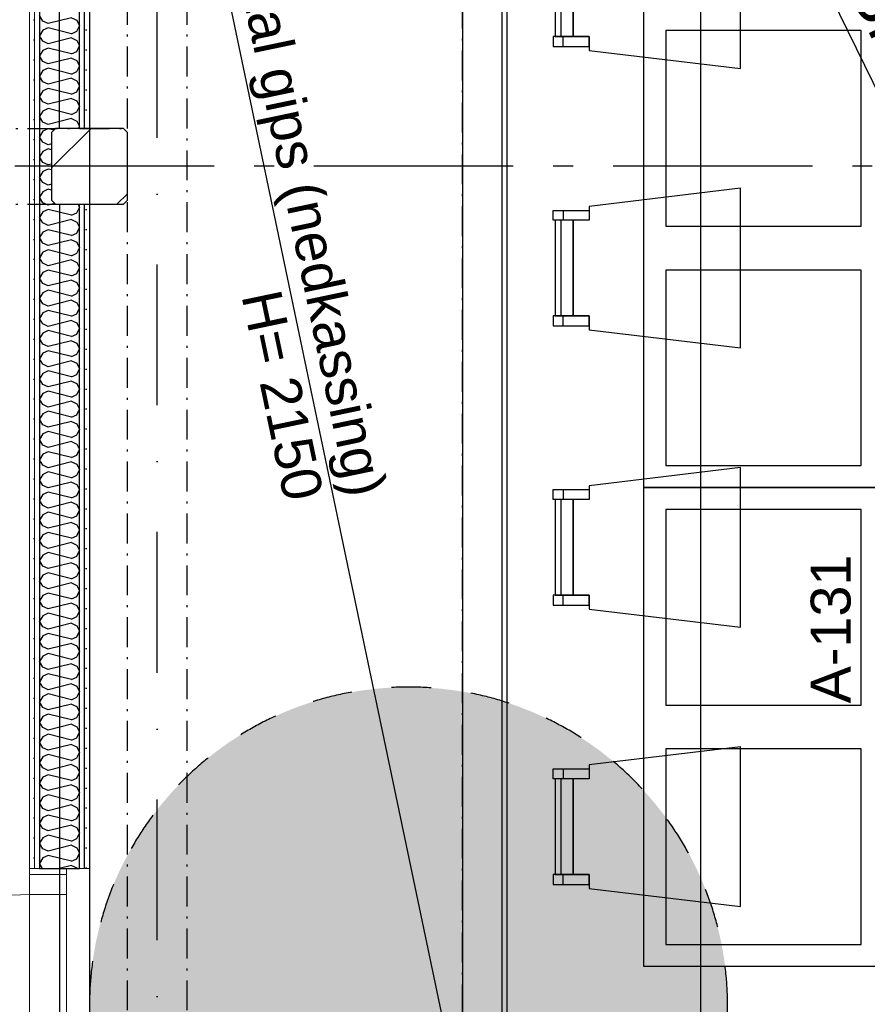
# Model space of a CAD drawing. Header units: millimetres. Extents: x -173281 to 144469, y -85977 to 83288.
# Tile 172 of 256: x -65248 to -63123, y -33917 to -31449. Entities that reach past the tile are written whole.
import ezdxf
from ezdxf.enums import TextEntityAlignment as Align

# ---------------------------------------------------------------- set-up
doc = ezdxf.new("R2010")
doc.units = ezdxf.units.MM
doc.header["$LTSCALE"] = 0.5
doc.header["$MEASUREMENT"] = 0
for name, pattern in [('Akselinje', [1500, 1000, -200, 100, -200]), ('Over snittplan', [260, 150, -50, 10, -50]), ('PLINE', [0]), ('Prikk & stiplet', [1340.555525, 705.555534, -352.777767, 0, -282.222223]), ('Stipling', [400, 200, -200])]:
    doc.linetypes.add(name, pattern=pattern)
for name, color, linetype in [('222- Søyler', 7, 'Continuous'), ('222- Søyler  (Skravur)', 7, 'Continuous'), ('223- Bjelker', 7, 'Continuous'), ('242- Ikke-bærende innervegger (Skravur)(Nye konstruksjoner)', 7, 'Continuous'), ('242- Ikke-bærende innervegger(Nye konstruksjoner)', 7, 'Continuous'), ('244- Vinduer_ dører_ foldevegger(Nye konstruksjoner)', 7, 'Continuous'), ('245- Skjørt(Nye konstruksjoner)', 7, 'Continuous'), ('255- Gulvoverflate(Nye konstruksjoner)', 7, 'Continuous'), ('256- Faste himlinger og overflatebehandling', 7, 'Continuous'), ('256- Faste himlinger og overflatebehandling(Nye konstruksjoner)', 7, 'Continuous'), ('279- Annet fast inventar(Nye konstruksjoner)', 7, 'Continuous'), ('68-- Inventar (løst)(Nye konstruksjoner)', 7, 'Continuous'), ('82-- Modullinjer', 7, 'Continuous'), ('852- Teknisk_symbolsk informasjon_ bygning(Nye konstruksjoner)', 7, 'Continuous'), ('862- M___Nettoareal(Nye konstruksjoner)', 7, 'Continuous'), ('862- M___Nettoareal(Polylinje)(Nye konstruksjoner)', 7, 'Continuous'), ('862- M___Nettoareal(Tekst)(Nye konstruksjoner)', 7, 'Continuous')]:
    doc.layers.add(name, color=color, linetype=linetype)
doc.layers.add('234- Vinduer_ dører_ porter(Nye konstruksjoner)', color=7, linetype='Continuous', lineweight=0)
doc.layers.add('236- Innvendig kledning og overflate(Nye konstruksjoner)', color=7, linetype='Continuous', lineweight=0)
doc.styles.add('GENERATED_STYLE_1', font='arial.ttf')
doc.styles.add('GENERATED_STYLE_2', font='arial.ttf')
doc.linetypes.add('Lydfuge betonggolv', pattern='A,0,[5,A-2607.111 Plan 1. etasje1.Shx,S=3.968254,R=0,X=0,Y=-3.46945e-18],-600,0', length=600)
pattern_1 = [(270, (0, 0), (86.60254, 0), [0, -50]), (270, (43.3, -25), (86.60254, 0), [0, -50])]

# ---------------------------------------------------------------- blocks, each defined once
blk = doc.blocks.new('Møte_A-131_14', base_point=(-62705.9, -32058.9))
at = {"layer": '862- M___Nettoareal(Polylinje)(Nye konstruksjoner)', "linetype": 'PLINE', "flags": 128}
blk.add_lwpolyline([(-61590.7, -34721.9), (-61590.7, -29724.4), (-65073.2, -29724.4), (-65073.2, -34721.9)], close=True, dxfattribs=at)
at = {"layer": '862- M___Nettoareal(Tekst)(Nye konstruksjoner)', "style": 'GENERATED_STYLE_1'}
for tag, height, p in [('DUMMY_862', 150, (-63107.8, -32671.2)), ('ROOM_NAME', 150, (-63107.8, -33174.1)), ('DUMMY_861', 100, (-63265, -32773.9)), ('ROOM_NUMBER', 100, (-63265, -33162.7)), ('DUMMY_863', 100, (-62872.1, -33139.8))]:
    blk.add_attdef(tag, text='', height=height, rotation=90, dxfattribs=at).set_placement(p, align=Align.TOP_LEFT)
blk = doc.blocks.new('*X80')
at = {"layer": '242- Ikke-bærende innervegger (Skravur)(Nye konstruksjoner)', "linetype": 'PLINE'}
for p, q in [((-65190.5, -31453), (-65198.2, -31439.2)), ((-65176.9, -31459.2), (-65190.5, -31453)), ((-65118.2, -31444.5), (-65176.9, -31459.2)), ((-65118.2, -31444.5), (-65104.7, -31450.7)), ((-65104.7, -31450.7), (-65098.2, -31464.5)), ((-65190.5, -31476), (-65198.2, -31489.8)), ((-65176.9, -31469.8), (-65190.5, -31476)), ((-65118.2, -31484.5), (-65176.9, -31469.8)), ((-65118.2, -31484.5), (-65104.7, -31478.3)), ((-65104.7, -31478.3), (-65098.2, -31464.5)), ((-65190.5, -31503.6), (-65198.2, -31489.8)), ((-65176.9, -31509.8), (-65190.5, -31503.6)), ((-65118.2, -31495.1), (-65176.9, -31509.8)), ((-65118.2, -31495.1), (-65104.7, -31501.3)), ((-65104.7, -31501.3), (-65098.2, -31515.1)), ((-65190.5, -31526.5), (-65198.2, -31540.4)), ((-65176.9, -31520.4), (-65190.5, -31526.5)), ((-65118.2, -31535), (-65176.9, -31520.4)), ((-65118.2, -31535), (-65104.7, -31528.9)), ((-65104.7, -31528.9), (-65098.2, -31515.1)), ((-65190.5, -31554.2), (-65198.2, -31540.4)), ((-65176.9, -31560.3), (-65190.5, -31554.2)), ((-65118.2, -31545.7), (-65176.9, -31560.3)), ((-65118.2, -31545.7), (-65104.7, -31551.8)), ((-65104.7, -31551.8), (-65098.2, -31565.7)), ((-65190.5, -31577.1), (-65198.2, -31590.9)), ((-65176.9, -31571), (-65190.5, -31577.1)), ((-65118.2, -31585.6), (-65176.9, -31571)), ((-65118.2, -31585.6), (-65104.7, -31579.5)), ((-65104.7, -31579.5), (-65098.2, -31565.7)), ((-65190.5, -31604.8), (-65198.2, -31590.9)), ((-65176.9, -31610.9), (-65190.5, -31604.8)), ((-65118.2, -31596.3), (-65176.9, -31610.9)), ((-65118.2, -31596.3), (-65104.7, -31602.4)), ((-65104.7, -31602.4), (-65098.2, -31616.2)), ((-65190.5, -31627.7), (-65198.2, -31641.5)), ((-65176.9, -31621.6), (-65190.5, -31627.7)), ((-65118.2, -31636.2), (-65176.9, -31621.6)), ((-65118.2, -31636.2), (-65104.7, -31630.1)), ((-65104.7, -31630.1), (-65098.2, -31616.2)), ((-65190.5, -31655.3), (-65198.2, -31641.5)), ((-65176.9, -31661.5), (-65190.5, -31655.3)), ((-65118.2, -31646.8), (-65176.9, -31661.5)), ((-65118.2, -31646.8), (-65104.7, -31653)), ((-65104.7, -31653), (-65098.2, -31666.8)), ((-65190.5, -31678.3), (-65198.2, -31692.1)), ((-65176.9, -31672.1), (-65190.5, -31678.3)), ((-65118.2, -31686.8), (-65176.9, -31672.1)), ((-65118.2, -31686.8), (-65104.7, -31680.6)), ((-65104.7, -31680.6), (-65098.2, -31666.8)), ((-65190.5, -31705.9), (-65198.2, -31692.1)), ((-65176.9, -31712.1), (-65190.5, -31705.9)), ((-65118.2, -31697.4), (-65176.9, -31712.1)), ((-65118.2, -31697.4), (-65104.7, -31703.6)), ((-65104.7, -31703.6), (-65098.2, -31717.4)), ((-65190.5, -31728.9), (-65198.2, -31742.7)), ((-65176.9, -31722.7), (-65190.5, -31728.9)), ((-65162.5, -31726.3), (-65176.9, -31722.7)), ((-65100.3, -31721.9), (-65098.2, -31717.4)), ((-65190.5, -31756.5), (-65198.2, -31742.7)), ((-65176.9, -31762.7), (-65190.5, -31756.5)), ((-65190.5, -31779.5), (-65198.2, -31793.3)), ((-65176.9, -31773.3), (-65190.5, -31779.5)), ((-65168.2, -31760.5), (-65176.9, -31762.7)), ((-65168.2, -31775.5), (-65176.9, -31773.3)), ((-65190.5, -31807.1), (-65198.2, -31793.3)), ((-65190.5, -31830.1), (-65198.2, -31843.9)), ((-65176.9, -31813.3), (-65190.5, -31807.1)), ((-65176.9, -31823.9), (-65190.5, -31830.1)), ((-65168.2, -31811.1), (-65176.9, -31813.3)), ((-65168.2, -31826.1), (-65176.9, -31823.9)), ((-65190.5, -31857.7), (-65198.2, -31843.9)), ((-65176.9, -31863.9), (-65190.5, -31857.7)), ((-65176.9, -31874.5), (-65190.5, -31880.6)), ((-65168.2, -31861.7), (-65176.9, -31863.9)), ((-65168.2, -31876.7), (-65176.9, -31874.5)), ((-65190.5, -31880.6), (-65198.2, -31894.5)), ((-65190.5, -31908.3), (-65198.2, -31894.5)), ((-65176.9, -31914.4), (-65190.5, -31908.3)), ((-65176.9, -31925.1), (-65190.5, -31931.2)), ((-65159.9, -31910.2), (-65176.9, -31914.4)), ((-65118.2, -31939.7), (-65176.9, -31925.1)), ((-65104.7, -31933.6), (-65098.2, -31919.8)), ((-65101.9, -31911.9), (-65098.2, -31919.8)), ((-65190.5, -31931.2), (-65198.2, -31945)), ((-65190.5, -31958.9), (-65198.2, -31945)), ((-65118.2, -31950.4), (-65176.9, -31965)), ((-65118.2, -31939.7), (-65104.7, -31933.6)), ((-65118.2, -31950.4), (-65104.7, -31956.5)), ((-65176.9, -31965), (-65190.5, -31958.9)), ((-65176.9, -31975.7), (-65190.5, -31981.8)), ((-65118.2, -31990.3), (-65176.9, -31975.7)), ((-65104.7, -31956.5), (-65098.2, -31970.3)), ((-65104.7, -31984.2), (-65098.2, -31970.3)), ((-65190.5, -31981.8), (-65198.2, -31995.6)), ((-65190.5, -32009.4), (-65198.2, -31995.6)), ((-65118.2, -32000.9), (-65176.9, -32015.6)), ((-65118.2, -31990.3), (-65104.7, -31984.2)), ((-65118.2, -32000.9), (-65104.7, -32007.1)), ((-65176.9, -32015.6), (-65190.5, -32009.4)), ((-65176.9, -32026.2), (-65190.5, -32032.4)), ((-65118.2, -32040.9), (-65176.9, -32026.2)), ((-65104.7, -32007.1), (-65098.2, -32020.9)), ((-65104.7, -32034.7), (-65098.2, -32020.9)), ((-65190.5, -32032.4), (-65198.2, -32046.2)), ((-65190.5, -32060), (-65198.2, -32046.2)), ((-65118.2, -32051.5), (-65176.9, -32066.2)), ((-65118.2, -32040.9), (-65104.7, -32034.7)), ((-65118.2, -32051.5), (-65104.7, -32057.7)), ((-65176.9, -32066.2), (-65190.5, -32060)), ((-65176.9, -32076.8), (-65190.5, -32083)), ((-65118.2, -32091.5), (-65176.9, -32076.8)), ((-65104.7, -32057.7), (-65098.2, -32071.5)), ((-65104.7, -32085.3), (-65098.2, -32071.5)), ((-65190.5, -32083), (-65198.2, -32096.8)), ((-65190.5, -32110.6), (-65198.2, -32096.8)), ((-65118.2, -32102.1), (-65176.9, -32116.8)), ((-65118.2, -32091.5), (-65104.7, -32085.3)), ((-65118.2, -32102.1), (-65104.7, -32108.3)), ((-65176.9, -32116.8), (-65190.5, -32110.6)), ((-65104.7, -32108.3), (-65098.2, -32122.1)), ((-65104.7, -32135.9), (-65098.2, -32122.1)), ((-65190.5, -32133.6), (-65198.2, -32147.4)), ((-65190.5, -32161.2), (-65198.2, -32147.4)), ((-65176.9, -32127.4), (-65190.5, -32133.6)), ((-65118.2, -32142.1), (-65176.9, -32127.4)), ((-65118.2, -32142.1), (-65104.7, -32135.9)), ((-65176.9, -32167.4), (-65190.5, -32161.2)), ((-65118.2, -32152.7), (-65176.9, -32167.4)), ((-65118.2, -32152.7), (-65104.7, -32158.9)), ((-65104.7, -32158.9), (-65098.2, -32172.7)), ((-65104.7, -32186.5), (-65098.2, -32172.7)), ((-65190.5, -32184.2), (-65198.2, -32198)), ((-65190.5, -32211.8), (-65198.2, -32198)), ((-65176.9, -32178), (-65190.5, -32184.2)), ((-65118.2, -32192.7), (-65176.9, -32178)), ((-65118.2, -32192.7), (-65104.7, -32186.5)), ((-65176.9, -32218), (-65190.5, -32211.8)), ((-65118.2, -32203.3), (-65176.9, -32218)), ((-65118.2, -32203.3), (-65104.7, -32209.5)), ((-65104.7, -32209.5), (-65098.2, -32223.3)), ((-65104.7, -32237.1), (-65098.2, -32223.3)), ((-65190.5, -32234.8), (-65198.2, -32248.6)), ((-65190.5, -32262.4), (-65198.2, -32248.6)), ((-65176.9, -32228.6), (-65190.5, -32234.8)), ((-65118.2, -32243.3), (-65176.9, -32228.6)), ((-65118.2, -32243.3), (-65104.7, -32237.1)), ((-65176.9, -32268.5), (-65190.5, -32262.4)), ((-65118.2, -32253.9), (-65176.9, -32268.5)), ((-65118.2, -32253.9), (-65104.7, -32260)), ((-65104.7, -32260), (-65098.2, -32273.9)), ((-65104.7, -32287.7), (-65098.2, -32273.9)), ((-65190.5, -32285.3), (-65198.2, -32299.2)), ((-65190.5, -32313), (-65198.2, -32299.2)), ((-65176.9, -32279.2), (-65190.5, -32285.3)), ((-65118.2, -32293.8), (-65176.9, -32279.2)), ((-65118.2, -32293.8), (-65104.7, -32287.7)), ((-65176.9, -32319.1), (-65190.5, -32313)), ((-65118.2, -32304.5), (-65176.9, -32319.1)), ((-65118.2, -32304.5), (-65104.7, -32310.6)), ((-65104.7, -32310.6), (-65098.2, -32324.4)), ((-65190.5, -32335.9), (-65198.2, -32349.7)), ((-65176.9, -32329.8), (-65190.5, -32335.9)), ((-65118.2, -32344.4), (-65176.9, -32329.8)), ((-65118.2, -32344.4), (-65104.7, -32338.3)), ((-65104.7, -32338.3), (-65098.2, -32324.4)), ((-65190.5, -32363.6), (-65198.2, -32349.7)), ((-65176.9, -32369.7), (-65190.5, -32363.6)), ((-65118.2, -32355.1), (-65176.9, -32369.7)), ((-65118.2, -32355.1), (-65104.7, -32361.2)), ((-65104.7, -32361.2), (-65098.2, -32375)), ((-65190.5, -32386.5), (-65198.2, -32400.3)), ((-65176.9, -32380.3), (-65190.5, -32386.5)), ((-65118.2, -32395), (-65176.9, -32380.3)), ((-65118.2, -32395), (-65104.7, -32388.8)), ((-65104.7, -32388.8), (-65098.2, -32375)), ((-65190.5, -32414.1), (-65198.2, -32400.3)), ((-65176.9, -32420.3), (-65190.5, -32414.1)), ((-65118.2, -32405.6), (-65176.9, -32420.3)), ((-65118.2, -32405.6), (-65104.7, -32411.8)), ((-65104.7, -32411.8), (-65098.2, -32425.6)), ((-65190.5, -32437.1), (-65198.2, -32450.9)), ((-65176.9, -32430.9), (-65190.5, -32437.1)), ((-65118.2, -32445.6), (-65176.9, -32430.9)), ((-65118.2, -32445.6), (-65104.7, -32439.4)), ((-65104.7, -32439.4), (-65098.2, -32425.6)), ((-65190.5, -32464.7), (-65198.2, -32450.9)), ((-65176.9, -32470.9), (-65190.5, -32464.7)), ((-65118.2, -32456.2), (-65176.9, -32470.9)), ((-65118.2, -32456.2), (-65104.7, -32462.4)), ((-65104.7, -32462.4), (-65098.2, -32476.2)), ((-65190.5, -32487.7), (-65198.2, -32501.5)), ((-65176.9, -32481.5), (-65190.5, -32487.7)), ((-65118.2, -32496.2), (-65176.9, -32481.5)), ((-65118.2, -32496.2), (-65104.7, -32490)), ((-65104.7, -32490), (-65098.2, -32476.2)), ((-65190.5, -32515.3), (-65198.2, -32501.5)), ((-65176.9, -32521.5), (-65190.5, -32515.3)), ((-65118.2, -32506.8), (-65176.9, -32521.5)), ((-65118.2, -32506.8), (-65104.7, -32513)), ((-65104.7, -32513), (-65098.2, -32526.8)), ((-65190.5, -32538.3), (-65198.2, -32552.1)), ((-65176.9, -32532.1), (-65190.5, -32538.3)), ((-65118.2, -32546.8), (-65176.9, -32532.1)), ((-65118.2, -32546.8), (-65104.7, -32540.6)), ((-65104.7, -32540.6), (-65098.2, -32526.8)), ((-65190.5, -32565.9), (-65198.2, -32552.1)), ((-65176.9, -32572.1), (-65190.5, -32565.9)), ((-65118.2, -32557.4), (-65176.9, -32572.1)), ((-65118.2, -32557.4), (-65104.7, -32563.6)), ((-65104.7, -32563.6), (-65098.2, -32577.4)), ((-65190.5, -32588.9), (-65198.2, -32602.7)), ((-65176.9, -32582.7), (-65190.5, -32588.9)), ((-65118.2, -32597.4), (-65176.9, -32582.7)), ((-65118.2, -32597.4), (-65104.7, -32591.2)), ((-65104.7, -32591.2), (-65098.2, -32577.4)), ((-65190.5, -32616.5), (-65198.2, -32602.7)), ((-65176.9, -32622.6), (-65190.5, -32616.5)), ((-65118.2, -32608), (-65176.9, -32622.6)), ((-65118.2, -32608), (-65104.7, -32614.1)), ((-65104.7, -32614.1), (-65098.2, -32628)), ((-65190.5, -32639.4), (-65198.2, -32653.3)), ((-65176.9, -32633.3), (-65190.5, -32639.4)), ((-65118.2, -32647.9), (-65176.9, -32633.3)), ((-65118.2, -32647.9), (-65104.7, -32641.8)), ((-65104.7, -32641.8), (-65098.2, -32628)), ((-65190.5, -32667.1), (-65198.2, -32653.3)), ((-65176.9, -32673.2), (-65190.5, -32667.1)), ((-65118.2, -32658.6), (-65176.9, -32673.2)), ((-65118.2, -32658.6), (-65104.7, -32664.7)), ((-65104.7, -32664.7), (-65098.2, -32678.5)), ((-65190.5, -32690), (-65198.2, -32703.8)), ((-65176.9, -32683.9), (-65190.5, -32690)), ((-65118.2, -32698.5), (-65176.9, -32683.9)), ((-65118.2, -32698.5), (-65104.7, -32692.4)), ((-65104.7, -32692.4), (-65098.2, -32678.5)), ((-65190.5, -32717.7), (-65198.2, -32703.8)), ((-65176.9, -32723.8), (-65190.5, -32717.7)), ((-65118.2, -32709.2), (-65176.9, -32723.8)), ((-65118.2, -32709.2), (-65104.7, -32715.3)), ((-65104.7, -32715.3), (-65098.2, -32729.1)), ((-65190.5, -32740.6), (-65198.2, -32754.4)), ((-65176.9, -32734.4), (-65190.5, -32740.6)), ((-65118.2, -32749.1), (-65176.9, -32734.4)), ((-65118.2, -32749.1), (-65104.7, -32742.9)), ((-65104.7, -32742.9), (-65098.2, -32729.1)), ((-65190.5, -32768.2), (-65198.2, -32754.4)), ((-65176.9, -32774.4), (-65190.5, -32768.2)), ((-65118.2, -32759.7), (-65176.9, -32774.4)), ((-65118.2, -32759.7), (-65104.7, -32765.9)), ((-65104.7, -32765.9), (-65098.2, -32779.7)), ((-65190.5, -32791.2), (-65198.2, -32805)), ((-65176.9, -32785), (-65190.5, -32791.2)), ((-65118.2, -32799.7), (-65176.9, -32785)), ((-65104.7, -32793.5), (-65098.2, -32779.7)), ((-65190.5, -32818.8), (-65198.2, -32805)), ((-65118.2, -32810.3), (-65176.9, -32825)), ((-65118.2, -32799.7), (-65104.7, -32793.5)), ((-65118.2, -32810.3), (-65104.7, -32816.5)), ((-65104.7, -32816.5), (-65098.2, -32830.3)), ((-65190.5, -32841.8), (-65198.2, -32855.6)), ((-65176.9, -32825), (-65190.5, -32818.8)), ((-65176.9, -32835.6), (-65190.5, -32841.8)), ((-65118.2, -32850.3), (-65176.9, -32835.6)), ((-65104.7, -32844.1), (-65098.2, -32830.3)), ((-65190.5, -32869.4), (-65198.2, -32855.6)), ((-65118.2, -32860.9), (-65176.9, -32875.6)), ((-65118.2, -32850.3), (-65104.7, -32844.1)), ((-65118.2, -32860.9), (-65104.7, -32867.1)), ((-65104.7, -32867.1), (-65098.2, -32880.9)), ((-65176.9, -32875.6), (-65190.5, -32869.4)), ((-65176.9, -32886.2), (-65190.5, -32892.4)), ((-65118.2, -32900.9), (-65176.9, -32886.2)), ((-65104.7, -32894.7), (-65098.2, -32880.9)), ((-65190.5, -32892.4), (-65198.2, -32906.2)), ((-65190.5, -32920), (-65198.2, -32906.2)), ((-65118.2, -32911.5), (-65176.9, -32926.2)), ((-65118.2, -32900.9), (-65104.7, -32894.7)), ((-65118.2, -32911.5), (-65104.7, -32917.7)), ((-65176.9, -32926.2), (-65190.5, -32920)), ((-65176.9, -32936.8), (-65190.5, -32943)), ((-65118.2, -32951.5), (-65176.9, -32936.8)), ((-65104.7, -32917.7), (-65098.2, -32931.5)), ((-65104.7, -32945.3), (-65098.2, -32931.5)), ((-65190.5, -32943), (-65198.2, -32956.8)), ((-65190.5, -32970.6), (-65198.2, -32956.8)), ((-65118.2, -32962.1), (-65176.9, -32976.7)), ((-65118.2, -32951.5), (-65104.7, -32945.3)), ((-65118.2, -32962.1), (-65104.7, -32968.2)), ((-65176.9, -32976.7), (-65190.5, -32970.6)), ((-65176.9, -32987.4), (-65190.5, -32993.5)), ((-65118.2, -33002), (-65176.9, -32987.4)), ((-65104.7, -32968.2), (-65098.2, -32982.1)), ((-65104.7, -32995.9), (-65098.2, -32982.1)), ((-65190.5, -32993.5), (-65198.2, -33007.4)), ((-65190.5, -33021.2), (-65198.2, -33007.4)), ((-65118.2, -33012.7), (-65176.9, -33027.3)), ((-65118.2, -33002), (-65104.7, -32995.9)), ((-65118.2, -33012.7), (-65104.7, -33018.8)), ((-65176.9, -33027.3), (-65190.5, -33021.2)), ((-65176.9, -33038), (-65190.5, -33044.1)), ((-65118.2, -33052.6), (-65176.9, -33038)), ((-65104.7, -33018.8), (-65098.2, -33032.6)), ((-65104.7, -33046.5), (-65098.2, -33032.6)), ((-65190.5, -33044.1), (-65198.2, -33057.9)), ((-65190.5, -33071.8), (-65198.2, -33057.9)), ((-65118.2, -33063.3), (-65176.9, -33077.9)), ((-65118.2, -33052.6), (-65104.7, -33046.5)), ((-65118.2, -33063.3), (-65104.7, -33069.4)), ((-65176.9, -33077.9), (-65190.5, -33071.8)), ((-65176.9, -33088.5), (-65190.5, -33094.7)), ((-65118.2, -33103.2), (-65176.9, -33088.5)), ((-65104.7, -33069.4), (-65098.2, -33083.2)), ((-65104.7, -33097), (-65098.2, -33083.2)), ((-65190.5, -33094.7), (-65198.2, -33108.5)), ((-65190.5, -33122.3), (-65198.2, -33108.5)), ((-65118.2, -33113.8), (-65176.9, -33128.5)), ((-65118.2, -33103.2), (-65104.7, -33097)), ((-65118.2, -33113.8), (-65104.7, -33120)), ((-65176.9, -33128.5), (-65190.5, -33122.3)), ((-65104.7, -33120), (-65098.2, -33133.8)), ((-65104.7, -33147.6), (-65098.2, -33133.8)), ((-65190.5, -33145.3), (-65198.2, -33159.1)), ((-65190.5, -33172.9), (-65198.2, -33159.1)), ((-65176.9, -33139.1), (-65190.5, -33145.3)), ((-65118.2, -33153.8), (-65176.9, -33139.1)), ((-65118.2, -33153.8), (-65104.7, -33147.6)), ((-65176.9, -33179.1), (-65190.5, -33172.9)), ((-65118.2, -33164.4), (-65176.9, -33179.1)), ((-65118.2, -33164.4), (-65104.7, -33170.6)), ((-65104.7, -33170.6), (-65098.2, -33184.4)), ((-65104.7, -33198.2), (-65098.2, -33184.4)), ((-65190.5, -33195.9), (-65198.2, -33209.7)), ((-65190.5, -33223.5), (-65198.2, -33209.7)), ((-65176.9, -33189.7), (-65190.5, -33195.9)), ((-65118.2, -33204.4), (-65176.9, -33189.7)), ((-65118.2, -33204.4), (-65104.7, -33198.2)), ((-65176.9, -33229.7), (-65190.5, -33223.5)), ((-65118.2, -33215), (-65176.9, -33229.7)), ((-65118.2, -33215), (-65104.7, -33221.2)), ((-65104.7, -33221.2), (-65098.2, -33235)), ((-65104.7, -33248.8), (-65098.2, -33235)), ((-65190.5, -33246.5), (-65198.2, -33260.3)), ((-65190.5, -33274.1), (-65198.2, -33260.3)), ((-65176.9, -33240.3), (-65190.5, -33246.5)), ((-65118.2, -33255), (-65176.9, -33240.3)), ((-65118.2, -33255), (-65104.7, -33248.8)), ((-65176.9, -33280.3), (-65190.5, -33274.1)), ((-65118.2, -33265.6), (-65176.9, -33280.3)), ((-65118.2, -33265.6), (-65104.7, -33271.8)), ((-65104.7, -33271.8), (-65098.2, -33285.6)), ((-65104.7, -33299.4), (-65098.2, -33285.6)), ((-65190.5, -33297.1), (-65198.2, -33310.9)), ((-65190.5, -33324.7), (-65198.2, -33310.9)), ((-65176.9, -33290.9), (-65190.5, -33297.1)), ((-65118.2, -33305.6), (-65176.9, -33290.9)), ((-65118.2, -33305.6), (-65104.7, -33299.4)), ((-65176.9, -33330.8), (-65190.5, -33324.7)), ((-65118.2, -33316.2), (-65176.9, -33330.8)), ((-65118.2, -33316.2), (-65104.7, -33322.3)), ((-65104.7, -33322.3), (-65098.2, -33336.2)), ((-65190.5, -33347.6), (-65198.2, -33361.5)), ((-65176.9, -33341.5), (-65190.5, -33347.6)), ((-65118.2, -33356.1), (-65176.9, -33341.5)), ((-65118.2, -33356.1), (-65104.7, -33350)), ((-65104.7, -33350), (-65098.2, -33336.2)), ((-65190.5, -33375.3), (-65198.2, -33361.5)), ((-65176.9, -33381.4), (-65190.5, -33375.3)), ((-65118.2, -33366.8), (-65176.9, -33381.4)), ((-65118.2, -33366.8), (-65104.7, -33372.9)), ((-65104.7, -33372.9), (-65098.2, -33386.7)), ((-65190.5, -33398.2), (-65198.2, -33412)), ((-65176.9, -33392.1), (-65190.5, -33398.2)), ((-65118.2, -33406.7), (-65176.9, -33392.1)), ((-65118.2, -33406.7), (-65104.7, -33400.6)), ((-65104.7, -33400.6), (-65098.2, -33386.7)), ((-65190.5, -33425.9), (-65198.2, -33412)), ((-65176.9, -33432), (-65190.5, -33425.9)), ((-65118.2, -33417.4), (-65176.9, -33432)), ((-65118.2, -33417.4), (-65104.7, -33423.5)), ((-65104.7, -33423.5), (-65098.2, -33437.3)), ((-65190.5, -33448.8), (-65198.2, -33462.6)), ((-65176.9, -33442.6), (-65190.5, -33448.8)), ((-65118.2, -33457.3), (-65176.9, -33442.6)), ((-65118.2, -33457.3), (-65104.7, -33451.2)), ((-65104.7, -33451.2), (-65098.2, -33437.3)), ((-65190.5, -33476.4), (-65198.2, -33462.6)), ((-65176.9, -33482.6), (-65190.5, -33476.4)), ((-65118.2, -33467.9), (-65176.9, -33482.6)), ((-65118.2, -33467.9), (-65104.7, -33474.1)), ((-65104.7, -33474.1), (-65098.2, -33487.9)), ((-65190.5, -33499.4), (-65198.2, -33513.2)), ((-65176.9, -33493.2), (-65190.5, -33499.4)), ((-65118.2, -33507.9), (-65176.9, -33493.2)), ((-65118.2, -33507.9), (-65104.7, -33501.7)), ((-65104.7, -33501.7), (-65098.2, -33487.9)), ((-65190.5, -33527), (-65198.2, -33513.2)), ((-65176.9, -33533.2), (-65190.5, -33527)), ((-65118.2, -33518.5), (-65176.9, -33533.2)), ((-65118.2, -33518.5), (-65104.7, -33524.7)), ((-65104.7, -33524.7), (-65098.2, -33538.5)), ((-65190.5, -33550), (-65198.2, -33563.8)), ((-65176.9, -33543.8), (-65190.5, -33550)), ((-65118.2, -33558.5), (-65176.9, -33543.8)), ((-65118.2, -33558.5), (-65104.7, -33552.3)), ((-65104.7, -33552.3), (-65098.2, -33538.5)), ((-65190.8, -33576.9), (-65198.2, -33563.8)), ((-65118.2, -33569.1), (-65149.5, -33576.9)), ((-65118.2, -33569.1), (-65104.7, -33575.3)), ((-65104.7, -33575.3), (-65103.9, -33576.9))]:
    blk.add_line(p, q, dxfattribs=at)
blk = doc.blocks.new('Dørstempel[1]', base_point=(-65223.2, -34086.9))
at = {"layer": '852- Teknisk_symbolsk informasjon_ bygning(Nye konstruksjoner)', "char_height": 75, "attachment_point": 1, "rotation": 90, "style": 'GENERATED_STYLE_1'}
for s, insert in [('\\A1;{\\pql;\\pt0,50;\\fArial|b0|i0|c0|p0;\\W1.000000;x2\xa0090\\fArial|b0|i0|c0|p0;\\W1.000000;\\A1{\\H.66x;\\S^  ;}\\fArial|b0|i0|c0|p0;\\W1.000000;\\fArial|b0|i0|c0|p0;\\W1.000000;\\A1{\\H.66x;\\S^  ;}}', (-65848.9, -34015.5)), ('\\A1;{\\pql;\\pt0,50;\\fArial|b0|i0|c0|p0;\\W1.000000;990\\fArial|b0|i0|c0|p0;\\W1.000000;\\A1{\\H.66x;\\S^  ;}\\fArial|b0|i0|c0|p0;\\W1.000000;\\fArial|b0|i0|c0|p0;\\W1.000000;\\A1{\\H.66x;\\S^  ;}}', (-65848.9, -34187.1))]:
    blk.add_mtext(s, dxfattribs=dict(at, insert=insert))
at = {"layer": '852- Teknisk_symbolsk informasjon_ bygning(Nye konstruksjoner)', "style": 'GENERATED_STYLE_1'}
for tag, p in [('DUMMY_228', (-65866, -33706.7)), ('DUMMY_230', (-65748.2, -34187.1)), ('DUMMY_232', (-65630.3, -34204.3)), ('DUMMY_234', (-65512.4, -34204.3))]:
    blk.add_attdef(tag, text='', height=75, rotation=90, dxfattribs=at).set_placement(p, align=Align.TOP_LEFT)
blk.add_attdef('AC_WIDO_ID', text='', height=100, rotation=90, dxfattribs=at).set_placement((-65866, -34054.4), align=Align.BOTTOM_CENTER)
for tag, p in [('strUnitPrefix', (-65866, -34261.4)), ('DUMMY_229', (-65748.2, -34244.3)), ('DUMMY_231', (-65630.3, -34244.3)), ('DUMMY_233', (-65512.4, -34244.3))]:
    blk.add_attdef(tag, text='', height=75, rotation=90, dxfattribs=at).set_placement(p, align=Align.TOP_RIGHT)
blk = doc.blocks.new('Dør[3]')
at = {"layer": '234- Vinduer_ dører_ porter(Nye konstruksjoner)', "linetype": 'PLINE'}
for p, q in [((-65223.2, -33576.9), (-65223.2, -34596.9)), ((-65223.2, -33591.9), (-65223.2, -33576.9)), ((-65223.2, -33576.9), (-65131.2, -33576.9)), ((-65131.2, -33591.9), (-65131.2, -33576.9)), ((-65073.2, -33576.9), (-65073.2, -34596.9)), ((-65223.2, -33641.9), (-65223.2, -33591.9)), ((-65223.2, -33591.9), (-65131.2, -33591.9)), ((-65131.2, -33591.9), (-65131.2, -33641.9)), ((-65223.2, -33641.9), (-65223.2, -34531.9)), ((-65131.2, -33641.9), (-65223.2, -33641.9)), ((-65131.2, -34531.9), (-65131.2, -33641.9)), ((-65223.2, -34531.9), (-66113.2, -34531.9)), ((-65223.2, -34581.9), (-65223.2, -34531.9)), ((-65223.2, -34531.9), (-65131.2, -34531.9)), ((-65131.2, -34531.9), (-65131.2, -34581.9)), ((-65223.2, -34581.9), (-65223.2, -34596.9)), ((-65131.2, -34581.9), (-65223.2, -34581.9)), ((-65131.2, -34581.9), (-65131.2, -34596.9)), ((-65223.2, -34596.9), (-65131.2, -34596.9))]:
    blk.add_line(p, q, dxfattribs=at)
blk.add_arc((-65223.2, -34531.9), 890, 90, 180, dxfattribs=at)
at = {"layer": '236- Innvendig kledning og overflate(Nye konstruksjoner)', "linetype": 'PLINE'}
for p, q in [((-65223.2, -33576.9), (-65210.7, -33576.9)), ((-65223.2, -33576.9), (-65210.7, -33576.9)), ((-65210.7, -33576.9), (-65198.2, -33576.9)), ((-65210.7, -33576.9), (-65198.2, -33576.9)), ((-65098.2, -33576.9), (-65085.7, -33576.9)), ((-65085.7, -33576.9), (-65073.2, -33576.9)), ((-65223.2, -34596.9), (-65210.7, -34596.9)), ((-65223.2, -34596.9), (-65210.7, -34596.9)), ((-65210.7, -34596.9), (-65198.2, -34596.9)), ((-65210.7, -34596.9), (-65198.2, -34596.9)), ((-65098.2, -34596.9), (-65085.7, -34596.9)), ((-65085.7, -34596.9), (-65073.2, -34596.9))]:
    blk.add_line(p, q, dxfattribs=at)
at = {"layer": '244- Vinduer_ dører_ foldevegger(Nye konstruksjoner)', "linetype": 'PLINE'}
for p, q in [((-65198.2, -33576.9), (-65131.2, -33576.9)), ((-65198.2, -33576.9), (-65131.2, -33576.9)), ((-65131.2, -33576.9), (-65098.2, -33576.9)), ((-65198.2, -34596.9), (-65131.2, -34596.9)), ((-65198.2, -34596.9), (-65131.2, -34596.9)), ((-65131.2, -34596.9), (-65098.2, -34596.9))]:
    blk.add_line(p, q, dxfattribs=at)
at = {"layer": '852- Teknisk_symbolsk informasjon_ bygning(Nye konstruksjoner)'}
ref = blk.add_blockref('Dørstempel[1]', (-65223.2, -34086.9), dxfattribs=at)
ref.add_attrib('AC_WIDO_ID', 'A-131', dxfattribs={"color": 7, "height": 100, "rotation": 90, "style": 'GENERATED_STYLE_1'}).set_placement((-65866, -34054.4), align=Align.BOTTOM_CENTER)
ref.add_attrib('strUnitPrefix', 'BxH:', dxfattribs={"color": 7, "height": 75, "rotation": 90, "style": 'GENERATED_STYLE_1'}).set_placement((-65866, -34261.4), align=Align.TOP_RIGHT)
ref.add_attrib('DUMMY_232', '-', dxfattribs={"color": 7, "height": 75, "rotation": 90, "style": 'GENERATED_STYLE_1'}).set_placement((-65630.3, -34204.3), align=Align.TOP_LEFT)
ref.add_attrib('DUMMY_234', '38 dB', dxfattribs={"color": 7, "height": 75, "rotation": 90, "style": 'GENERATED_STYLE_1'}).set_placement((-65512.4, -34204.3), align=Align.TOP_LEFT)
blk = doc.blocks.new('Spisebordlayout rektangulær[115]', base_point=(-63040.7, -32771.9))
at = {"layer": '68-- Inventar (løst)(Nye konstruksjoner)', "linetype": 'PLINE'}
for p, q in [((-63890.7, -31491.6), (-63890.7, -31252.2)), ((-63885.7, -31516.6), (-63885.7, -31491.6)), ((-63885.7, -31927.2), (-63885.7, -31952.2)), ((-63890.7, -32191.6), (-63890.7, -31952.2)), ((-63885.7, -32216.6), (-63885.7, -32191.6)), ((-63885.7, -32627.2), (-63885.7, -32652.2)), ((-63890.7, -32891.6), (-63890.7, -32652.2)), ((-63885.7, -32916.6), (-63885.7, -32891.6)), ((-63885.7, -33327.2), (-63885.7, -33352.2)), ((-63890.7, -33591.6), (-63890.7, -33352.2)), ((-63885.7, -33616.6), (-63885.7, -33591.6))]:
    blk.add_line(p, q, dxfattribs=at)
at = {"layer": '68-- Inventar (løst)(Nye konstruksjoner)', "linetype": 'PLINE', "flags": 128}
for points in [[(-63540.7, -34521.9), (-63540.7, -31021.9), (-62540.7, -31021.9), (-62540.7, -34521.9)], [(-63440.7, -31571.9), (-63440.7, -31171.9), (-63820.7, -31217.2), (-63820.7, -31252.2), (-63860.7, -31252.2), (-63860.7, -31491.6), (-63820.7, -31491.6), (-63820.7, -31526.7)], [(-63860.7, -31491.6), (-63860.7, -31252.2), (-63905.7, -31252.2), (-63905.7, -31491.6)], [(-63820.7, -31516.6), (-63820.7, -31491.6), (-63910.7, -31491.6), (-63910.7, -31516.6)], [(-63440.7, -32271.9), (-63440.7, -31871.9), (-63820.7, -31917.2), (-63820.7, -31952.2), (-63860.7, -31952.2), (-63860.7, -32191.6), (-63820.7, -32191.6), (-63820.7, -32226.7)], [(-63820.7, -31927.2), (-63820.7, -31952.2), (-63910.7, -31952.2), (-63910.7, -31927.2)], [(-63860.7, -32191.6), (-63860.7, -31952.2), (-63905.7, -31952.2), (-63905.7, -32191.6)], [(-63820.7, -32216.6), (-63820.7, -32191.6), (-63910.7, -32191.6), (-63910.7, -32216.6)], [(-63440.7, -32971.9), (-63440.7, -32571.9), (-63820.7, -32617.2), (-63820.7, -32652.2), (-63860.7, -32652.2), (-63860.7, -32891.6), (-63820.7, -32891.6), (-63820.7, -32926.7)], [(-63820.7, -32627.2), (-63820.7, -32652.2), (-63910.7, -32652.2), (-63910.7, -32627.2)], [(-63860.7, -32891.6), (-63860.7, -32652.2), (-63905.7, -32652.2), (-63905.7, -32891.6)], [(-63820.7, -32916.6), (-63820.7, -32891.6), (-63910.7, -32891.6), (-63910.7, -32916.6)], [(-63440.7, -33671.9), (-63440.7, -33271.9), (-63820.7, -33317.2), (-63820.7, -33352.2), (-63860.7, -33352.2), (-63860.7, -33591.6), (-63820.7, -33591.6), (-63820.7, -33626.7)], [(-63820.7, -33327.2), (-63820.7, -33352.2), (-63910.7, -33352.2), (-63910.7, -33327.2)], [(-63860.7, -33591.6), (-63860.7, -33352.2), (-63905.7, -33352.2), (-63905.7, -33591.6)], [(-63820.7, -33616.6), (-63820.7, -33591.6), (-63910.7, -33591.6), (-63910.7, -33616.6)]]:
    blk.add_lwpolyline(points, close=True, dxfattribs=at)
blk = doc.blocks.new('Standard grid marker[258]', base_point=(20939.5, -31816.9))
at = {"layer": '82-- Modullinjer', "linetype": 'Akselinje'}
blk.add_line((20739.5, -31816.9), (-81321.3, -31816.9), dxfattribs=at)
at = {"layer": '82-- Modullinjer', "style": 'GENERATED_STYLE_2'}
for tag, p in [('AC_MarkerText_1_1', (-81898.8, -31856.9)), ('AC_MarkerText_1_0', (21062, -31856.9))]:
    blk.add_attdef(tag, text='', height=175, rotation=90, dxfattribs=at).set_placement(p, align=Align.TOP_CENTER)
blk = doc.blocks.new('Standard grid marker[269]', base_point=(-65073.2, 26434.4))
at = {"layer": '82-- Modullinjer', "linetype": 'Akselinje'}
blk.add_line((-65073.2, 26234.4), (-65073.2, -50374.4), dxfattribs=at)
at = {"layer": '82-- Modullinjer', "style": 'GENERATED_STYLE_2'}
for tag, p in [('AC_MarkerText_1_0', (-65200.7, 26644.4)), ('AC_MarkerText_1_1', (-65200.7, -50864.4))]:
    blk.add_attdef(tag, text='', height=175, rotation=90, dxfattribs=at).set_placement(p, align=Align.TOP_CENTER)
blk = doc.blocks.new('Skilt handikap[272]', base_point=(-65073.2, -34721.9))
at = {"layer": '279- Annet fast inventar(Nye konstruksjoner)', "linetype": 'Continuous'}
blk.add_hatch(color=256, dxfattribs=at).paths.add_polyline_path([(-63473.2, -33921.9, 1), (-65073.2, -33921.9, 1)])
at = {"layer": '279- Annet fast inventar(Nye konstruksjoner)', "linetype": 'Stipling', "flags": 128}
blk.add_lwpolyline([(-63473.2, -33921.9, 1), (-65073.2, -33921.9, 1)], format="xyb", close=True, dxfattribs=at)

msp = doc.modelspace()

# ---------------------------------------------------------------- hatches: boundary and pattern name
at = {"layer": '222- Søyler  (Skravur)', "linetype": 'Continuous'}
h = msp.add_hatch(dxfattribs=at)
h.set_pattern_fill('Skrålinjer_3', color=256, style=0, pattern_type=2)
h.set_pattern_definition([(45, (0, 0), (-127.2792, 127.2792), [])])
h.paths.add_polyline_path([(-64978.2, -31901.9), (-64978.2, -31731.9), (-64988.2, -31721.9), (-65158.2, -31721.9), (-65168.2, -31731.9), (-65168.2, -31901.9), (-65158.2, -31911.9), (-64988.2, -31911.9)])
at = {"layer": '242- Ikke-bærende innervegger (Skravur)(Nye konstruksjoner)', "linetype": 'Continuous'}
h = msp.add_hatch(dxfattribs=at)
h.set_pattern_fill('Gips', color=256, style=0, pattern_type=2)
h.set_pattern_definition(pattern_1)
h.paths.add_polyline_path([(-65210.7, -29474.4), (-65223.2, -29474.4), (-65223.2, -33576.9), (-65210.7, -33576.9)])
h = msp.add_hatch(dxfattribs=at)
h.set_pattern_fill('Gips', color=256, style=0, pattern_type=2)
h.set_pattern_definition(pattern_1)
h.paths.add_polyline_path([(-65210.7, -29486.9), (-65210.7, -33576.9), (-65198.2, -33576.9), (-65198.2, -29486.9)])
h = msp.add_hatch(dxfattribs=at)
h.set_pattern_fill('Gips', color=256, style=0, pattern_type=2)
h.set_pattern_definition(pattern_1)
h.paths.add_polyline_path([(-65098.2, -31721.9), (-65085.7, -31721.9), (-65085.7, -29599.4), (-65098.2, -29599.4)])
h = msp.add_hatch(dxfattribs=at)
h.set_pattern_fill('Gips', color=256, style=0, pattern_type=2)
h.set_pattern_definition(pattern_1)
h.paths.add_polyline_path([(-65085.7, -31721.9), (-65073.2, -31721.9), (-65073.2, -29611.9), (-65085.7, -29611.9)])
h = msp.add_hatch(dxfattribs=at)
h.set_pattern_fill('Gips', color=256, style=0, pattern_type=2)
h.set_pattern_definition(pattern_1)
h.paths.add_polyline_path([(-65085.7, -31911.9), (-65098.2, -31911.9), (-65098.2, -33576.9), (-65085.7, -33576.9)])
h = msp.add_hatch(dxfattribs=at)
h.set_pattern_fill('Gips', color=256, style=0, pattern_type=2)
h.set_pattern_definition(pattern_1)
h.paths.add_polyline_path([(-65073.2, -31911.9), (-65085.7, -31911.9), (-65085.7, -33576.9), (-65073.2, -33576.9)])

# ---------------------------------------------------------------- linework, layer by layer
at = {"layer": '222- Søyler', "linetype": 'PLINE', "flags": 128}
msp.add_lwpolyline([(-64978.2, -31901.9), (-64978.2, -31731.9), (-64988.2, -31721.9), (-65158.2, -31721.9), (-65168.2, -31731.9), (-65168.2, -31901.9), (-65158.2, -31911.9), (-64988.2, -31911.9)], close=True, dxfattribs=at)
at = {"layer": '223- Bjelker', "linetype": 'Over snittplan'}
for p, q in [((-64978.2, -43811.9), (-64978.2, -25816.9)), ((-64828.2, -43811.9), (-64828.2, -25816.9))]:
    msp.add_line(p, q, dxfattribs=at)
at = {"layer": '223- Bjelker', "linetype": 'Prikk & stiplet'}
msp.add_line((-64903.2, -43811.9), (-64903.2, -25816.9), dxfattribs=at)
at = {"layer": '236- Innvendig kledning og overflate(Nye konstruksjoner)', "linetype": 'PLINE'}
for p, q in [((-65210.7, -29486.9), (-65210.7, -33576.9)), ((-65223.2, -33576.9), (-65210.7, -33576.9)), ((-65210.7, -33576.9), (-65198.2, -33576.9)), ((-65098.2, -33576.9), (-65085.7, -33576.9)), ((-65085.7, -33576.9), (-65073.2, -33576.9))]:
    msp.add_line(p, q, dxfattribs=at)
at = {"layer": '236- Innvendig kledning og overflate(Nye konstruksjoner)', "linetype": 'PLINE', "flags": 128}
for points in [[(-65223.2, -29461.9), (-65223.2, -33576.9)], [(-65073.2, -31721.9), (-65073.2, -29611.9)], [(-65073.2, -33576.9), (-65073.2, -31911.9)]]:
    msp.add_lwpolyline(points, dxfattribs=at)
at = {"layer": '242- Ikke-bærende innervegger(Nye konstruksjoner)', "linetype": 'PLINE'}
for p, q in [((-65198.2, -29586.9), (-65198.2, -33576.9)), ((-65098.2, -31721.9), (-65098.2, -29586.9)), ((-65085.7, -31721.9), (-65085.7, -29599.4)), ((-65098.2, -33576.9), (-65098.2, -31911.9)), ((-65085.7, -33576.9), (-65085.7, -31911.9)), ((-65198.2, -33576.9), (-65131.2, -33576.9)), ((-65131.2, -33576.9), (-65098.2, -33576.9))]:
    msp.add_line(p, q, dxfattribs=at)
at = {"layer": '245- Skjørt(Nye konstruksjoner)', "linetype": 'PLINE', "flags": 128}
for points in [[(-64138.2, -29724.4), (-64138.2, -34721.9)], [(-64025.7, -34721.9), (-64025.7, -29724.4)]]:
    msp.add_lwpolyline(points, dxfattribs=at)
at = {"layer": '255- Gulvoverflate(Nye konstruksjoner)', "linetype": 'Lydfuge betonggolv'}
for points in [[(-65148.2, -31721.9), (-65148.2, -29536.9), (-61478.2, -29536.9)], [(-65148.2, -31911.9), (-65148.2, -34796.9), (-61478.2, -34796.9)]]:
    msp.add_lwpolyline(points, dxfattribs=at)
at = {"layer": '256- Faste himlinger og overflatebehandling', "linetype": 'Over snittplan'}
for p, q in [((-77578.2, -31721.9), (-64978.2, -31721.9)), ((-77578.2, -31911.9), (-64978.2, -31911.9))]:
    msp.add_line(p, q, dxfattribs=at)
at = {"layer": '256- Faste himlinger og overflatebehandling(Nye konstruksjoner)', "linetype": 'PLINE'}
for p, q in [((-64025.7, -34721.9), (-65073.2, -29724.4)), ((-61590.7, -34721.9), (-64025.7, -29724.4))]:
    msp.add_line(p, q, dxfattribs=at)
at = {"layer": '256- Faste himlinger og overflatebehandling(Nye konstruksjoner)', "linetype": 'PLINE', "flags": 128}
msp.add_lwpolyline([(-64038.2, -34721.9), (-64038.2, -29724.4), (-65073.2, -29724.4), (-65073.2, -34721.9)], close=True, dxfattribs=at)
at = {"layer": '256- Faste himlinger og overflatebehandling(Nye konstruksjoner)', "linetype": 'Over snittplan', "flags": 128}
msp.add_lwpolyline([(-64138.2, -34721.9), (-64138.2, -29724.4)], dxfattribs=at)
at = {"layer": '256- Faste himlinger og overflatebehandling(Nye konstruksjoner)', "linetype": 'PLINE'}
for points in [[(-61883.2, -32621.9), (-63683.2, -32621.9), (-63683.2, -31421.9), (-61883.2, -31421.9)], [(-63138.2, -31966.9), (-63138.2, -31476.9), (-63628.2, -31476.9), (-63628.2, -31966.9)], [(-63138.2, -32566.9), (-63138.2, -32076.9), (-63628.2, -32076.9), (-63628.2, -32566.9)], [(-61883.2, -33821.9), (-63683.2, -33821.9), (-63683.2, -32621.9), (-61883.2, -32621.9)], [(-63138.2, -33166.9), (-63138.2, -32676.9), (-63628.2, -32676.9), (-63628.2, -33166.9)], [(-63138.2, -33766.9), (-63138.2, -33276.9), (-63628.2, -33276.9), (-63628.2, -33766.9)]]:
    msp.add_lwpolyline(points, close=True, dxfattribs=at)

# ---------------------------------------------------------------- block references
at = {"layer": '242- Ikke-bærende innervegger(Nye konstruksjoner)'}
msp.add_blockref('*X80', (0, 0), dxfattribs=at)
at = {"layer": '244- Vinduer_ dører_ foldevegger(Nye konstruksjoner)', "linetype": 'PLINE'}
msp.add_blockref('Dør[3]', (0, 0), dxfattribs=at)
at = {"layer": '279- Annet fast inventar(Nye konstruksjoner)', "linetype": 'PLINE'}
msp.add_blockref('Skilt handikap[272]', (-65073.2, -34721.9), dxfattribs=at)
at = {"layer": '68-- Inventar (løst)(Nye konstruksjoner)', "linetype": 'PLINE'}
msp.add_blockref('Spisebordlayout rektangulær[115]', (-63040.7, -32771.9), dxfattribs=at)
at = {"layer": '82-- Modullinjer', "linetype": 'PLINE'}
for name, p in [('Standard grid marker[269]', (-65073.2, 26434.4)), ('Standard grid marker[258]', (20939.5, -31816.9))]:
    msp.add_blockref(name, p, dxfattribs=at)
at = {"layer": '862- M___Nettoareal(Nye konstruksjoner)', "linetype": 'Continuous'}
ref = msp.add_blockref('Møte_A-131_14', (-62705.9, -32058.9), dxfattribs=at)
ref.add_attrib('ROOM_NUMBER', 'A-131', dxfattribs={"layer": '862- M___Nettoareal(Tekst)(Nye konstruksjoner)', "color": 7, "height": 100, "rotation": 90, "style": 'GENERATED_STYLE_1'}).set_placement((-63265, -33162.7), align=Align.TOP_LEFT)

# ---------------------------------------------------------------- texts
at = {"layer": '256- Faste himlinger og overflatebehandling(Nye konstruksjoner)', "linetype": 'Continuous', "style": 'GENERATED_STYLE_1'}
for s, insert, char_height, attachment_point, rotation in [('\\A1;{\\pql;\\fArial|b0|i0|c0|p0;\\W1.000000;Horisontal gips (nedkassing)}', (-64688.4, -30905.5), 100, 1, 281.8381), ('\\A1;{\\pql;\\fArial|b0|i0|c0|p0;\\W1.000000;Skråande\\fArial|b0|i0|c0|p0;\\W1.000000; perforert gipshimling}', (-63062.8, -31312.9), 125, 1, 295.9774), ('\\A1;{\\pql;\\fArial|b0|i0|c0|p0;\\W1.000000;H= 2\\fArial|b0|i0|c0|p0;\\W1.000000;150}', (-64693.9, -32140.9), 100, 7, 281.8381)]:
    msp.add_mtext(s, dxfattribs=dict(at, insert=insert, char_height=char_height, attachment_point=attachment_point, rotation=rotation))

doc.saveas('drawing.dxf')
